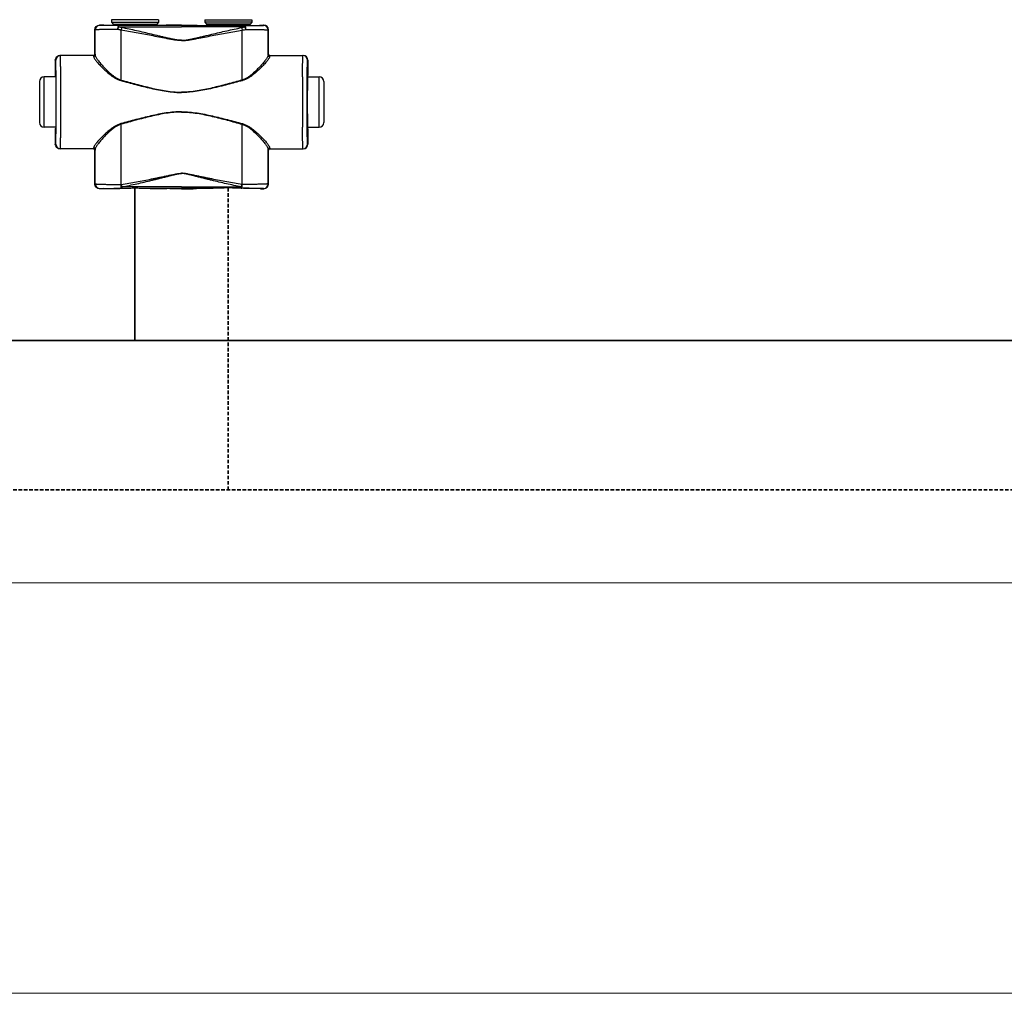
# Model space of a CAD drawing. Header units: millimetres. Extents: x 17747 to 112039, y -74980 to 446921.
# Tile 91 of 256: x 52806 to 53334, y -74980 to -74458. Entities that reach past the tile are written whole.
import ezdxf

# ---------------------------------------------------------------- set-up
doc = ezdxf.new("R2010")
doc.units = ezdxf.units.MM
doc.linetypes.add('phl_thick', pattern=[0])
doc.linetypes.add('VERDECKT', pattern=[9.525, 6.35, -3.175])
for name, color, linetype, lineweight in [('UT_SCHÉMA_PŘÍVOD', 10, 'Continuous', 35), ('UT_SCHÉMA_ZPÁTEČKA', 172, 'VERDECKT', 35), ('VZT_50 POPIS - OBECNE', 7, 'Continuous', 5)]:
    doc.layers.add(name, color=color, linetype=linetype, lineweight=lineweight)

msp = doc.modelspace()

# ---------------------------------------------------------------- linework, layer by layer
at = {"color": 0, "linetype": 'Continuous'}
for p, q in [((52880.55, -74458.31), (52855.35, -74458.31)), ((52855.35, -74458.31), (52855.35, -74459.71)), ((52880.55, -74458.31), (52880.55, -74459.71)), ((52905.35, -74458.31), (52930.55, -74458.31)), ((52905.35, -74458.31), (52905.35, -74459.71)), ((52930.55, -74458.31), (52930.55, -74459.71)), ((52846.57, -74463.83), (52846.45, -74463.71)), ((52846.45, -74476.71), (52846.45, -74463.71)), ((52849.07, -74461.33), (52848.95, -74461.21)), ((52850.6, -74461.21), (52848.95, -74461.21)), ((52850.95, -74461.31), (52850.6, -74461.21)), ((52855.35, -74459.71), (52856.3, -74460.66)), ((52855.35, -74459.71), (52880.55, -74459.71)), ((52856.3, -74460.66), (52879.6, -74460.66)), ((52856.45, -74461.02), (52879.45, -74461.02)), ((52856.45, -74461.02), (52856.45, -74461.38)), ((52864.1, -74461.4), (52859.25, -74461.4)), ((52859.25, -74462.1), (52859.25, -74461.4)), ((52859.25, -74462.1), (52892.95, -74462.1)), ((52892.95, -74461.4), (52871.8, -74461.4)), ((52879.45, -74461.02), (52879.45, -74461.38)), ((52880.55, -74459.71), (52879.6, -74460.66)), ((52886.7, -74461.21), (52884.95, -74461.31)), ((52892.95, -74461.21), (52886.7, -74461.21)), ((52892.95, -74461.21), (52899.2, -74461.21)), ((52892.95, -74461.4), (52914.1, -74461.4)), ((52926.65, -74462.1), (52892.95, -74462.1)), ((52899.2, -74461.21), (52900.95, -74461.31)), ((52930.55, -74459.71), (52905.35, -74459.71)), ((52905.35, -74459.71), (52906.3, -74460.66)), ((52929.6, -74460.66), (52906.3, -74460.66)), ((52929.45, -74461.02), (52906.45, -74461.02)), ((52906.45, -74461.02), (52906.45, -74461.38)), ((52921.8, -74461.4), (52926.65, -74461.4)), ((52926.65, -74462.1), (52926.65, -74461.4)), ((52929.45, -74461.02), (52929.45, -74461.38)), ((52930.55, -74459.71), (52929.6, -74460.66)), ((52934.95, -74461.31), (52935.3, -74461.21)), ((52935.3, -74461.21), (52936.95, -74461.21)), ((52936.83, -74461.33), (52936.95, -74461.21)), ((52939.33, -74463.83), (52939.45, -74463.71)), ((52939.45, -74476.71), (52939.45, -74463.71)), ((52825.46, -74480.01), (52825.25, -74480.01)), ((52825.25, -74480.01), (52825.25, -74488.16)), ((52845.75, -74477.51), (52827.75, -74477.51)), ((52846.45, -74476.71), (52846.55, -74476.71)), ((52939.45, -74476.71), (52939.35, -74476.71)), ((52940.15, -74477.51), (52958.15, -74477.51)), ((52960.44, -74480.01), (52960.65, -74480.01)), ((52960.65, -74480.01), (52960.65, -74488.16)), ((52825.5, -74489.01), (52819.25, -74489.01)), ((52819.25, -74516.01), (52819.25, -74489.01)), ((52825.25, -74488.16), (52825.46, -74488.51)), ((52825.64, -74488.52), (52825.64, -74488.51)), ((52960.26, -74488.52), (52960.26, -74488.51)), ((52960.4, -74489.01), (52966.65, -74489.01)), ((52960.65, -74488.16), (52960.44, -74488.51)), ((52966.65, -74516.01), (52966.65, -74489.01)), ((52816.75, -74491.51), (52816.75, -74513.51)), ((52969.15, -74491.51), (52969.15, -74513.51)), ((52825.5, -74516.01), (52819.25, -74516.01)), ((52825.46, -74516.51), (52825.25, -74516.86)), ((52825.25, -74516.86), (52825.25, -74525.01)), ((52825.64, -74516.51), (52825.64, -74516.5)), ((52960.26, -74516.51), (52960.26, -74516.5)), ((52960.4, -74516.01), (52966.65, -74516.01)), ((52960.44, -74516.51), (52960.65, -74516.86)), ((52960.65, -74516.86), (52960.65, -74525.01)), ((52825.25, -74525.01), (52825.46, -74525.01)), ((52845.75, -74527.51), (52827.75, -74527.51)), ((52940.15, -74527.51), (52958.15, -74527.51)), ((52960.65, -74525.01), (52960.44, -74525.01)), ((52846.55, -74528.31), (52846.45, -74528.31)), ((52846.45, -74546.41), (52846.45, -74528.31)), ((52939.35, -74528.31), (52939.45, -74528.31)), ((52939.45, -74546.41), (52939.45, -74528.31)), ((52846.45, -74546.41), (52846.57, -74546.29)), ((52848.95, -74548.91), (52849.07, -74548.79)), ((52850.6, -74548.91), (52848.95, -74548.91)), ((52850.95, -74548.81), (52850.6, -74548.91)), ((52860.49, -74546.66), (52860.67, -74546.66)), ((52860.82, -74548.72), (52860.99, -74548.72)), ((52892.95, -74547.97), (52860.99, -74547.97)), ((52860.99, -74548.72), (52860.99, -74547.97)), ((52860.99, -74548.72), (52862.25, -74548.72)), ((52873.65, -74548.72), (52892.95, -74548.72)), ((52886.7, -74548.91), (52884.95, -74548.81)), ((52892.95, -74548.91), (52886.7, -74548.91)), ((52892.95, -74547.97), (52924.91, -74547.97)), ((52912.25, -74548.72), (52892.95, -74548.72)), ((52892.95, -74548.91), (52899.2, -74548.91)), ((52899.2, -74548.91), (52900.95, -74548.81)), ((52924.91, -74548.72), (52923.65, -74548.72)), ((52924.91, -74548.72), (52924.91, -74547.97)), ((52925.08, -74548.72), (52924.91, -74548.72)), ((52925.41, -74546.66), (52925.23, -74546.66)), ((52934.95, -74548.81), (52935.3, -74548.91)), ((52935.3, -74548.91), (52936.95, -74548.91)), ((52936.95, -74548.91), (52936.83, -74548.79)), ((52939.45, -74546.41), (52939.33, -74546.29))]:
    msp.add_line(p, q, dxfattribs=at)
for centre, radius, start, end in [((52849.07, -74463.83), 2.5, 90.0025, 179.9975), ((52855.95, -74461.02), 0.5, 0, 45), ((52879.95, -74461.02), 0.5, 135, 180), ((52905.95, -74461.02), 0.5, 0, 45), ((52929.95, -74461.02), 0.5, 135, 180), ((52936.83, -74463.83), 2.5, 0.0025, 89.9975), ((52827.96, -74480.01), 2.5, 90.0022, 180.0011), ((52845.75, -74476.71), 0.8, 270.0036, 359.9972), ((52940.15, -74476.71), 0.8, 180.0028, 269.9964), ((52957.94, -74480.01), 2.5, 359.9989, 89.9978), ((52819.25, -74491.51), 2.5, 90, 180), ((50385.79, -74502.51), 2442.41, 359.68325, 0.31675), ((55400.11, -74502.51), 2442.41, 179.68325, 180.31675), ((52966.65, -74491.51), 2.5, 0, 90), ((52819.25, -74513.51), 2.5, 180, 270), ((52966.65, -74513.51), 2.5, 270, 0), ((52827.96, -74525.01), 2.5, 179.9989, 269.9978), ((52845.75, -74528.31), 0.8, 0.0028, 89.9964), ((52940.15, -74528.31), 0.8, 90.0036, 179.9972), ((52957.94, -74525.01), 2.5, 270.0022, 0.0011), ((52849.07, -74546.29), 2.5, 180.0025, 269.9975), ((52936.83, -74546.29), 2.5, 270.0025, 359.9975)]:
    msp.add_arc(centre, radius, start, end, dxfattribs=at)
at = {"color": 0, "linetype": 'Continuous', "extrusion": (0, 0, -1)}
for centre, major_axis, ratio, start_param, end_param in [((52848.95, -74463.71), (-1.77, 1.77), 0.999973, -0.785384, 0.785384), ((52867.95, -74461.31), (-17, 0), 0.005236, 4.941076, 6.283185), ((52867.95, -74461.31), (-17, 0), 0.005236, 3.141593, 4.483702), ((52827.75, -74480.01), (-2.5, 0), 0.999945, 0, 1.570796), ((52845.65, -74476.71), (-0.8, 0), 0.999986, -3.141593, -1.659157), ((52825.46, -74502.51), (0, 14), 0.010472, 0, 3.141593), ((52827.75, -74525.01), (-2.5, 0), 0.999945, -1.570796, 0), ((52845.65, -74528.31), (0.8, 0), 0.999986, -1.395381, 0), ((52848.95, -74546.41), (1.77, 1.77), 0.999973, -3.926977, -2.356208), ((52867.95, -74548.81), (-17, 0), 0.005236, 0, 1.229157), ((52867.95, -74548.81), (-17, 0), 0.005236, 1.912436, 3.141593)]:
    msp.add_ellipse(centre, major_axis=major_axis, ratio=ratio, start_param=start_param, end_param=end_param, dxfattribs=at)
at = {"color": 0, "linetype": 'Continuous'}
for centre, major_axis, ratio, start_param, end_param in [((52917.95, -74461.31), (17, 0), 0.005236, 3.141593, 4.483702), ((52917.95, -74461.31), (17, 0), 0.005236, 4.941076, 6.283185), ((52936.95, -74463.71), (1.77, 1.77), 0.999973, -0.785384, 0.785384), ((52940.25, -74476.71), (0.8, 0), 0.999986, -3.141593, -1.659157), ((52958.15, -74480.01), (2.5, 0), 0.999945, 0, 1.570796), ((52960.44, -74502.51), (0, 14), 0.010472, 0, 3.141593), ((52940.25, -74528.31), (-0.8, 0), 0.999986, -1.395381, 0), ((52958.15, -74525.01), (2.5, 0), 0.999945, -1.570796, 0), ((52917.95, -74548.81), (17, 0), 0.005236, 1.912436, 3.141593), ((52917.95, -74548.81), (17, 0), 0.005236, 0, 1.229157), ((52936.95, -74546.41), (-1.77, 1.77), 0.999973, -3.926977, -2.356208)]:
    msp.add_ellipse(centre, major_axis=major_axis, ratio=ratio, start_param=start_param, end_param=end_param, dxfattribs=at)
for points, knots in [([(52858.63, -74463.52), (52857.8, -74463.52), (52856.19, -74463.53), (52854.23, -74463.55), (52852.76, -74463.58), (52851.76, -74463.59), (52850.83, -74463.61), (52849.98, -74463.63), (52849.21, -74463.65), (52848.54, -74463.67), (52847.96, -74463.7), (52847.54, -74463.72), (52847.26, -74463.74), (52847.08, -74463.75), (52846.93, -74463.76), (52846.81, -74463.78), (52846.71, -74463.79), (52846.64, -74463.8), (52846.6, -74463.81), (52846.57, -74463.83), (52846.57, -74463.83)], [0, 0, 0, 0, 0.207034, 0.39928, 0.488214, 0.57154, 0.648707, 0.71921, 0.782588, 0.838437, 0.886403, 0.926186, 0.942933, 0.957549, 0.970012, 0.98031, 0.988432, 0.994377, 0.998178, 1, 1, 1, 1]), ([(52846.58, -74477.25), (52846.58, -74476.12), (52846.58, -74471.65), (52846.58, -74467.18), (52846.57, -74463.83)], [0, 0, 0, 0, 0.250733, 1, 1, 1, 1]), ([(52859.25, -74461.4), (52858.54, -74461.4), (52857.19, -74461.4), (52855.53, -74461.39), (52854.29, -74461.39), (52853.44, -74461.39), (52852.66, -74461.38), (52851.94, -74461.38), (52851.3, -74461.37), (52850.73, -74461.37), (52850.24, -74461.36), (52849.89, -74461.36), (52849.65, -74461.35), (52849.5, -74461.35), (52849.38, -74461.35), (52849.27, -74461.34), (52849.2, -74461.34), (52849.15, -74461.34), (52849.13, -74461.34), (52849.1, -74461.34), (52849.09, -74461.34), (52849.08, -74461.33), (52849.07, -74461.33), (52849.07, -74461.33)], [0, 0, 0, 0, 0.207653, 0.400343, 0.489423, 0.572844, 0.650059, 0.720565, 0.783909, 0.839692, 0.887568, 0.927242, 0.943927, 0.958477, 0.970869, 0.981088, 0.989117, 0.992306, 0.994945, 0.997032, 0.998568, 0.999554, 1, 1, 1, 1]), ([(52859.25, -74461.4), (52859.16, -74461.4), (52859.06, -74461.51), (52858.98, -74461.65), (52858.91, -74461.8), (52858.84, -74462.02), (52858.76, -74462.34), (52858.7, -74462.7), (52858.66, -74463.1), (52858.64, -74463.38), (52858.63, -74463.52)], [0, 0, 0, 0, 0.117156, 0.161001, 0.211236, 0.330442, 0.472834, 0.634922, 0.812344, 1, 1, 1, 1]), ([(52859.25, -74462.1), (52859.12, -74462.3), (52858.9, -74462.77), (52858.72, -74463.26), (52858.63, -74463.52)], [0, 0, 0, 0, 0.464895, 1, 1, 1, 1]), ([(52860.5, -74463.88), (52860.34, -74463.86), (52859.71, -74463.76), (52859.09, -74463.63), (52858.63, -74463.52)], [0, 0, 0, 0, 0.252579, 1, 1, 1, 1]), ([(52860.82, -74462.54), (52860.69, -74462.52), (52860.15, -74462.4), (52859.63, -74462.23), (52859.25, -74462.1)], [0, 0, 0, 0, 0.253704, 1, 1, 1, 1]), ([(52860.82, -74462.54), (52860.76, -74462.75), (52860.64, -74463.19), (52860.54, -74463.64), (52860.5, -74463.88)], [0, 0, 0, 0, 0.464569, 1, 1, 1, 1]), ([(52892.95, -74469.52), (52892.95, -74469.52), (52892.26, -74469.52), (52890.88, -74469.44), (52888.83, -74469.16), (52886.79, -74468.81), (52884.08, -74468.3), (52880.71, -74467.64), (52876.66, -74466.84), (52872.62, -74466.06), (52868.58, -74465.3), (52864.54, -74464.57), (52861.84, -74464.11), (52860.5, -74463.88)], [0.5000015, 0.5000015, 0.5000015, 0.5000015, 0.500002, 0.5313979, 0.5627848, 0.5941575, 0.6255147, 0.6881766, 0.7507583, 0.8132458, 0.8756245, 0.9378805, 1, 1, 1, 1]), ([(52860.51, -74490.65), (52860.51, -74488.42), (52860.51, -74479.49), (52860.5, -74470.57), (52860.5, -74463.88)], [0, 0, 0, 0, 0.250952, 1, 1, 1, 1]), ([(52892.95, -74469.34), (52892.95, -74469.34), (52892.61, -74469.34), (52891.92, -74469.31), (52890.54, -74469.18), (52888.84, -74468.9), (52886.82, -74468.48), (52884.81, -74468.02), (52882.8, -74467.55), (52880.13, -74466.91), (52876.79, -74466.11), (52872.8, -74465.16), (52868.8, -74464.25), (52864.81, -74463.37), (52862.15, -74462.81), (52860.82, -74462.54)], [0.499995, 0.499995, 0.499995, 0.499995, 0.4999958, 0.5157333, 0.5314718, 0.5629204, 0.5943483, 0.6257534, 0.6571339, 0.6884877, 0.7511054, 0.813586, 0.8759088, 0.9380534, 1, 1, 1, 1]), ([(52871.8, -74461.4), (52871.17, -74461.4), (52869.88, -74461.43), (52867.95, -74461.45), (52866.02, -74461.43), (52864.73, -74461.4), (52864.1, -74461.4)], [0, 0, 0, 0, 0.248355, 0.5, 0.751645, 1, 1, 1, 1]), ([(52892.95, -74469.34), (52892.95, -74469.34), (52893.3, -74469.34), (52893.98, -74469.31), (52895.36, -74469.18), (52897.06, -74468.9), (52899.08, -74468.48), (52901.09, -74468.02), (52903.1, -74467.55), (52905.77, -74466.91), (52909.11, -74466.11), (52913.1, -74465.16), (52917.1, -74464.25), (52921.09, -74463.37), (52923.75, -74462.81), (52925.08, -74462.54)], [0.499995, 0.499995, 0.499995, 0.499995, 0.4999958, 0.5157333, 0.5314718, 0.5629204, 0.5943483, 0.6257534, 0.6571339, 0.6884877, 0.7511054, 0.813586, 0.8759088, 0.9380534, 1, 1, 1, 1]), ([(52892.95, -74469.52), (52892.95, -74469.52), (52893.64, -74469.52), (52895.02, -74469.44), (52897.07, -74469.16), (52899.11, -74468.81), (52901.82, -74468.3), (52905.19, -74467.64), (52909.24, -74466.84), (52913.28, -74466.06), (52917.33, -74465.3), (52921.36, -74464.57), (52924.06, -74464.11), (52925.4, -74463.88)], [0.5000015, 0.5000015, 0.5000015, 0.5000015, 0.500002, 0.5313979, 0.5627848, 0.5941575, 0.6255147, 0.6881766, 0.7507583, 0.8132458, 0.8756245, 0.9378805, 1, 1, 1, 1]), ([(52914.1, -74461.4), (52914.73, -74461.4), (52916.02, -74461.43), (52917.95, -74461.45), (52919.88, -74461.43), (52921.17, -74461.4), (52921.8, -74461.4)], [0, 0, 0, 0, 0.248355, 0.5, 0.751645, 1, 1, 1, 1]), ([(52925.08, -74462.54), (52925.21, -74462.52), (52925.75, -74462.4), (52926.27, -74462.23), (52926.65, -74462.1)], [0, 0, 0, 0, 0.253704, 1, 1, 1, 1]), ([(52925.08, -74462.54), (52925.14, -74462.75), (52925.26, -74463.19), (52925.36, -74463.64), (52925.4, -74463.88)], [0, 0, 0, 0, 0.464569, 1, 1, 1, 1]), ([(52925.39, -74490.65), (52925.39, -74488.42), (52925.39, -74479.49), (52925.4, -74470.57), (52925.4, -74463.88)], [0, 0, 0, 0, 0.250952, 1, 1, 1, 1]), ([(52925.4, -74463.88), (52925.56, -74463.86), (52926.19, -74463.76), (52926.81, -74463.63), (52927.27, -74463.52)], [0, 0, 0, 0, 0.252579, 1, 1, 1, 1]), ([(52926.65, -74461.4), (52927.36, -74461.4), (52928.71, -74461.4), (52930.37, -74461.39), (52931.61, -74461.39), (52932.46, -74461.39), (52933.24, -74461.38), (52933.96, -74461.38), (52934.6, -74461.37), (52935.17, -74461.37), (52935.66, -74461.36), (52936.01, -74461.36), (52936.25, -74461.35), (52936.4, -74461.35), (52936.52, -74461.35), (52936.63, -74461.34), (52936.7, -74461.34), (52936.75, -74461.34), (52936.78, -74461.34), (52936.8, -74461.34), (52936.81, -74461.34), (52936.82, -74461.33), (52936.83, -74461.33), (52936.83, -74461.33)], [0, 0, 0, 0, 0.207653, 0.400343, 0.489423, 0.572844, 0.650059, 0.720565, 0.783909, 0.839692, 0.887568, 0.927242, 0.943927, 0.958477, 0.970869, 0.981088, 0.989117, 0.992306, 0.994945, 0.997032, 0.998568, 0.999554, 1, 1, 1, 1]), ([(52926.65, -74461.4), (52926.74, -74461.4), (52926.84, -74461.51), (52926.92, -74461.65), (52926.99, -74461.8), (52927.06, -74462.02), (52927.14, -74462.34), (52927.2, -74462.7), (52927.24, -74463.1), (52927.26, -74463.38), (52927.27, -74463.52)], [0, 0, 0, 0, 0.117156, 0.161001, 0.211236, 0.330442, 0.472834, 0.634922, 0.812344, 1, 1, 1, 1]), ([(52926.65, -74462.1), (52926.78, -74462.3), (52927.01, -74462.77), (52927.18, -74463.26), (52927.27, -74463.52)], [0, 0, 0, 0, 0.464895, 1, 1, 1, 1]), ([(52927.27, -74463.52), (52928.1, -74463.52), (52929.71, -74463.53), (52931.67, -74463.55), (52933.14, -74463.58), (52934.14, -74463.59), (52935.07, -74463.61), (52935.92, -74463.63), (52936.69, -74463.65), (52937.36, -74463.67), (52937.94, -74463.7), (52938.36, -74463.72), (52938.64, -74463.74), (52938.82, -74463.75), (52938.97, -74463.76), (52939.09, -74463.78), (52939.19, -74463.79), (52939.26, -74463.8), (52939.3, -74463.81), (52939.33, -74463.83), (52939.33, -74463.83)], [0, 0, 0, 0, 0.207034, 0.39928, 0.488214, 0.57154, 0.648707, 0.71921, 0.782588, 0.838437, 0.886403, 0.926186, 0.942933, 0.957549, 0.970012, 0.98031, 0.988432, 0.994377, 0.998178, 1, 1, 1, 1]), ([(52939.32, -74477.25), (52939.32, -74476.12), (52939.32, -74471.65), (52939.32, -74467.18), (52939.33, -74463.83)], [0, 0, 0, 0, 0.250733, 1, 1, 1, 1]), ([(52825.64, -74488.51), (52825.64, -74487.88), (52825.63, -74486.69), (52825.61, -74485.24), (52825.6, -74484.19), (52825.59, -74483.49), (52825.57, -74482.85), (52825.56, -74482.27), (52825.55, -74481.75), (52825.54, -74481.3), (52825.53, -74480.92), (52825.52, -74480.64), (52825.51, -74480.45), (52825.5, -74480.33), (52825.49, -74480.24), (52825.49, -74480.16), (52825.48, -74480.1), (52825.47, -74480.05), (52825.47, -74480.03), (52825.46, -74480.01), (52825.46, -74480.01)], [0, 0, 0, 0, 0.221931, 0.420259, 0.509783, 0.592499, 0.668149, 0.736495, 0.797321, 0.850436, 0.895675, 0.932895, 0.948462, 0.961984, 0.973451, 0.982856, 0.990196, 0.99547, 0.998697, 1, 1, 1, 1]), ([(52828.16, -74489.01), (52828.15, -74488.17), (52828.14, -74486.57), (52828.13, -74484.63), (52828.11, -74483.22), (52828.1, -74482.26), (52828.09, -74481.39), (52828.07, -74480.6), (52828.06, -74479.9), (52828.05, -74479.28), (52828.03, -74478.75), (52828.02, -74478.37), (52828.01, -74478.11), (52828, -74477.96), (52828, -74477.82), (52827.99, -74477.71), (52827.98, -74477.63), (52827.98, -74477.57), (52827.97, -74477.53), (52827.96, -74477.51), (52827.96, -74477.51), (52827.96, -74477.51)], [0, 0, 0, 0, 0.218984, 0.416191, 0.505653, 0.588551, 0.664564, 0.733396, 0.794781, 0.848478, 0.894279, 0.932006, 0.947796, 0.961515, 0.973152, 0.982695, 0.990138, 0.995479, 0.998726, 0.999584, 1, 1, 1, 1]), ([(52845.75, -74477.51), (52845.76, -74477.51), (52845.76, -74477.51), (52845.76, -74477.52), (52845.76, -74477.53), (52845.76, -74477.55), (52845.77, -74477.59), (52845.77, -74477.65), (52845.77, -74477.72), (52845.78, -74477.81), (52845.78, -74477.91), (52845.78, -74477.99), (52845.78, -74478.03)], [0, 0, 0, 0, 0.005122, 0.017304, 0.037118, 0.064661, 0.143035, 0.252499, 0.393016, 0.564526, 0.766907, 1, 1, 1, 1]), ([(52846.58, -74477.25), (52846.58, -74477.35), (52846.54, -74477.55), (52846.36, -74477.81), (52846.1, -74477.99), (52845.89, -74478.03), (52845.78, -74478.03)], [0, 0, 0, 0, 0.247572, 0.496581, 0.747591, 1, 1, 1, 1]), ([(52845.78, -74478.03), (52845.78, -74478.09), (52845.81, -74478.23), (52845.88, -74478.46), (52845.99, -74478.7), (52846.2, -74479.09), (52846.55, -74479.63), (52847.08, -74480.34), (52847.73, -74481.12), (52848.76, -74482.31), (52850.27, -74483.89), (52852.31, -74485.85), (52854.22, -74487.49), (52855.92, -74488.76), (52857.77, -74489.97), (52859.32, -74490.69), (52860.41, -74490.99)], [0, 0, 0, 0, 0.009694, 0.02127, 0.034861, 0.050494, 0.087694, 0.13227, 0.183417, 0.240322, 0.368483, 0.511765, 0.666448, 0.747227, 0.829948, 1, 1, 1, 1]), ([(52846.55, -74476.71), (52846.56, -74476.71), (52846.56, -74476.71), (52846.56, -74476.72), (52846.56, -74476.73), (52846.56, -74476.75), (52846.57, -74476.79), (52846.57, -74476.85), (52846.57, -74476.93), (52846.58, -74477.02), (52846.58, -74477.13), (52846.58, -74477.2), (52846.58, -74477.25)], [0, 0, 0, 0, 0.005057, 0.017214, 0.037015, 0.06455, 0.142921, 0.252392, 0.392925, 0.564459, 0.766871, 1, 1, 1, 1]), ([(52846.58, -74477.25), (52846.58, -74477.31), (52846.6, -74477.46), (52846.67, -74477.69), (52846.78, -74477.95), (52846.97, -74478.35), (52847.31, -74478.91), (52847.81, -74479.64), (52848.42, -74480.45), (52849.39, -74481.66), (52850.81, -74483.29), (52852.74, -74485.31), (52854.55, -74487), (52856.17, -74488.31), (52857.95, -74489.57), (52859.44, -74490.34), (52860.51, -74490.65)], [0, 0, 0, 0, 0.010286, 0.022433, 0.036551, 0.052653, 0.090607, 0.135698, 0.187142, 0.244158, 0.372094, 0.514728, 0.6685, 0.748767, 0.830965, 1, 1, 1, 1]), ([(52939.32, -74477.25), (52939.32, -74477.31), (52939.3, -74477.46), (52939.23, -74477.69), (52939.12, -74477.95), (52938.93, -74478.35), (52938.59, -74478.91), (52938.09, -74479.64), (52937.48, -74480.45), (52936.51, -74481.66), (52935.09, -74483.29), (52933.16, -74485.31), (52931.35, -74487), (52929.73, -74488.31), (52927.95, -74489.57), (52926.46, -74490.34), (52925.39, -74490.65)], [0, 0, 0, 0, 0.010286, 0.022433, 0.036551, 0.052653, 0.090607, 0.135698, 0.187142, 0.244158, 0.372094, 0.514728, 0.6685, 0.748767, 0.830965, 1, 1, 1, 1]), ([(52940.12, -74478.03), (52940.12, -74478.09), (52940.09, -74478.23), (52940.02, -74478.46), (52939.91, -74478.7), (52939.7, -74479.09), (52939.35, -74479.63), (52938.82, -74480.34), (52938.17, -74481.12), (52937.14, -74482.31), (52935.64, -74483.89), (52933.59, -74485.85), (52931.68, -74487.49), (52929.99, -74488.76), (52928.13, -74489.97), (52926.58, -74490.69), (52925.49, -74490.99)], [0, 0, 0, 0, 0.009694, 0.02127, 0.034861, 0.050494, 0.087694, 0.13227, 0.183417, 0.240322, 0.368483, 0.511765, 0.666448, 0.747227, 0.829948, 1, 1, 1, 1]), ([(52939.35, -74476.71), (52939.34, -74476.71), (52939.34, -74476.71), (52939.34, -74476.72), (52939.34, -74476.73), (52939.34, -74476.75), (52939.33, -74476.79), (52939.33, -74476.85), (52939.33, -74476.93), (52939.32, -74477.02), (52939.32, -74477.13), (52939.32, -74477.2), (52939.32, -74477.25)], [0, 0, 0, 0, 0.005057, 0.017214, 0.037015, 0.06455, 0.142921, 0.252392, 0.392925, 0.564459, 0.766871, 1, 1, 1, 1]), ([(52939.32, -74477.25), (52939.32, -74477.35), (52939.36, -74477.55), (52939.54, -74477.81), (52939.8, -74477.99), (52940.01, -74478.03), (52940.12, -74478.03)], [0, 0, 0, 0, 0.247572, 0.496581, 0.747591, 1, 1, 1, 1]), ([(52940.15, -74477.51), (52940.14, -74477.51), (52940.14, -74477.51), (52940.14, -74477.52), (52940.14, -74477.53), (52940.14, -74477.55), (52940.13, -74477.59), (52940.13, -74477.65), (52940.13, -74477.72), (52940.12, -74477.81), (52940.12, -74477.91), (52940.12, -74477.99), (52940.12, -74478.03)], [0, 0, 0, 0, 0.005122, 0.017304, 0.037118, 0.064661, 0.143035, 0.252499, 0.393016, 0.564526, 0.766907, 1, 1, 1, 1]), ([(52957.74, -74489.01), (52957.75, -74488.17), (52957.76, -74486.57), (52957.78, -74484.63), (52957.79, -74483.22), (52957.8, -74482.26), (52957.81, -74481.39), (52957.83, -74480.6), (52957.84, -74479.9), (52957.85, -74479.28), (52957.87, -74478.75), (52957.88, -74478.37), (52957.89, -74478.11), (52957.9, -74477.96), (52957.9, -74477.82), (52957.91, -74477.71), (52957.92, -74477.63), (52957.92, -74477.57), (52957.93, -74477.53), (52957.94, -74477.51), (52957.94, -74477.51), (52957.94, -74477.51)], [0, 0, 0, 0, 0.218984, 0.416191, 0.505653, 0.588551, 0.664564, 0.733396, 0.794781, 0.848478, 0.894279, 0.932006, 0.947796, 0.961515, 0.973152, 0.982695, 0.990138, 0.995479, 0.998726, 0.999584, 1, 1, 1, 1]), ([(52960.26, -74488.51), (52960.26, -74487.88), (52960.27, -74486.69), (52960.29, -74485.24), (52960.3, -74484.19), (52960.31, -74483.49), (52960.33, -74482.85), (52960.34, -74482.27), (52960.35, -74481.75), (52960.36, -74481.3), (52960.37, -74480.92), (52960.38, -74480.64), (52960.39, -74480.45), (52960.4, -74480.33), (52960.41, -74480.24), (52960.41, -74480.16), (52960.42, -74480.1), (52960.43, -74480.05), (52960.43, -74480.03), (52960.44, -74480.01), (52960.44, -74480.01)], [0, 0, 0, 0, 0.221931, 0.420259, 0.509783, 0.592499, 0.668149, 0.736495, 0.797321, 0.850436, 0.895675, 0.932895, 0.948462, 0.961984, 0.973451, 0.982856, 0.990196, 0.99547, 0.998697, 1, 1, 1, 1]), ([(52825.64, -74516.5), (52825.66, -74514.31), (52825.69, -74509.64), (52825.7, -74502.51), (52825.69, -74495.38), (52825.66, -74490.72), (52825.64, -74488.52)], [0, 0, 0, 0, 0.235226, 0.499987, 0.764754, 1, 1, 1, 1]), ([(52860.51, -74490.65), (52860.5, -74490.68), (52860.47, -74490.79), (52860.44, -74490.9), (52860.41, -74490.99)], [0, 0, 0, 0, 0.258378, 1, 1, 1, 1]), ([(52860.41, -74490.99), (52863.07, -74491.7), (52867.07, -74492.78), (52872.43, -74494.15), (52876.47, -74495.12), (52880.54, -74496), (52884.64, -74496.73), (52888.09, -74497.14), (52890.87, -74497.32), (52892.26, -74497.34), (52892.95, -74497.34), (52892.95, -74497.34)], [0, 0, 0, 0, 0.1245061, 0.1869228, 0.2494269, 0.3120016, 0.3746311, 0.4372993, 0.4686472, 0.4999998, 0.5, 0.5, 0.5, 0.5]), ([(52860.51, -74490.65), (52863.17, -74491.39), (52867.15, -74492.5), (52872.49, -74493.9), (52876.51, -74494.9), (52880.57, -74495.81), (52884.66, -74496.56), (52888.1, -74496.99), (52890.87, -74497.17), (52892.26, -74497.2), (52892.95, -74497.2), (52892.95, -74497.2)], [0, 0, 0, 0, 0.1244767, 0.1868883, 0.2493924, 0.3119715, 0.3746087, 0.437287, 0.4686409, 0.4999998, 0.5, 0.5, 0.5, 0.5]), ([(52925.39, -74490.65), (52922.74, -74491.39), (52918.75, -74492.5), (52913.41, -74493.9), (52909.39, -74494.9), (52905.33, -74495.81), (52901.24, -74496.56), (52897.8, -74496.99), (52895.03, -74497.17), (52893.64, -74497.2), (52892.95, -74497.2), (52892.95, -74497.2)], [0, 0, 0, 0, 0.1244767, 0.1868883, 0.2493924, 0.3119715, 0.3746087, 0.437287, 0.4686409, 0.4999998, 0.5, 0.5, 0.5, 0.5]), ([(52925.49, -74490.99), (52922.83, -74491.7), (52918.83, -74492.78), (52913.47, -74494.15), (52909.43, -74495.12), (52905.36, -74496), (52901.26, -74496.73), (52897.81, -74497.14), (52895.04, -74497.32), (52893.65, -74497.34), (52892.95, -74497.34), (52892.95, -74497.34)], [0, 0, 0, 0, 0.1245061, 0.1869228, 0.2494269, 0.3120016, 0.3746311, 0.4372993, 0.4686472, 0.4999998, 0.5, 0.5, 0.5, 0.5]), ([(52925.39, -74490.65), (52925.4, -74490.68), (52925.43, -74490.79), (52925.46, -74490.9), (52925.49, -74490.99)], [0, 0, 0, 0, 0.258378, 1, 1, 1, 1]), ([(52960.26, -74516.5), (52960.24, -74514.31), (52960.21, -74509.64), (52960.2, -74502.51), (52960.21, -74495.38), (52960.24, -74490.72), (52960.26, -74488.52)], [0, 0, 0, 0, 0.235226, 0.499987, 0.764754, 1, 1, 1, 1]), ([(52892.95, -74507.68), (52891.56, -74507.68), (52888.78, -74507.8), (52884.64, -74508.29), (52880.54, -74509.02), (52876.47, -74509.9), (52872.43, -74510.87), (52867.07, -74512.24), (52863.07, -74513.32), (52860.41, -74514.03)], [0.5, 0.5, 0.5, 0.5, 0.5626889, 0.6253582, 0.6879892, 0.7505657, 0.8130716, 0.8754902, 1, 1, 1, 1]), ([(52892.95, -74507.82), (52891.56, -74507.82), (52888.79, -74507.95), (52884.66, -74508.46), (52880.57, -74509.21), (52876.51, -74510.12), (52872.49, -74511.12), (52867.15, -74512.52), (52863.17, -74513.63), (52860.51, -74514.37)], [0.5, 0.5, 0.5, 0.5, 0.5627005, 0.6253799, 0.6880187, 0.7505997, 0.8131057, 0.8755193, 1, 1, 1, 1]), ([(52892.95, -74507.68), (52894.34, -74507.68), (52897.12, -74507.8), (52901.26, -74508.29), (52905.36, -74509.02), (52909.43, -74509.9), (52913.47, -74510.87), (52918.83, -74512.24), (52922.83, -74513.32), (52925.49, -74514.03)], [0.5, 0.5, 0.5, 0.5, 0.5626889, 0.6253582, 0.6879892, 0.7505657, 0.8130716, 0.8754902, 1, 1, 1, 1]), ([(52892.95, -74507.82), (52894.34, -74507.82), (52897.11, -74507.95), (52901.24, -74508.46), (52905.33, -74509.21), (52909.39, -74510.12), (52913.41, -74511.12), (52918.75, -74512.52), (52922.74, -74513.63), (52925.39, -74514.37)], [0.5, 0.5, 0.5, 0.5, 0.5627005, 0.6253799, 0.6880187, 0.7505997, 0.8131057, 0.8755193, 1, 1, 1, 1]), ([(52825.46, -74525.01), (52825.46, -74525.01), (52825.47, -74524.99), (52825.47, -74524.97), (52825.48, -74524.92), (52825.49, -74524.86), (52825.49, -74524.78), (52825.5, -74524.69), (52825.51, -74524.57), (52825.52, -74524.38), (52825.53, -74524.11), (52825.54, -74523.72), (52825.55, -74523.27), (52825.56, -74522.75), (52825.57, -74522.17), (52825.59, -74521.53), (52825.6, -74520.83), (52825.61, -74519.78), (52825.63, -74518.33), (52825.64, -74517.14), (52825.64, -74516.51)], [0, 0, 0, 0, 0.001303, 0.00453, 0.009804, 0.017144, 0.026549, 0.038016, 0.051538, 0.067105, 0.104325, 0.149564, 0.202679, 0.263505, 0.331851, 0.407501, 0.490217, 0.579741, 0.778069, 1, 1, 1, 1]), ([(52827.96, -74527.51), (52827.96, -74527.51), (52827.96, -74527.51), (52827.97, -74527.49), (52827.98, -74527.45), (52827.98, -74527.39), (52827.99, -74527.31), (52828, -74527.2), (52828, -74527.06), (52828.01, -74526.91), (52828.02, -74526.65), (52828.03, -74526.27), (52828.05, -74525.74), (52828.06, -74525.13), (52828.07, -74524.42), (52828.09, -74523.63), (52828.1, -74522.76), (52828.11, -74521.8), (52828.13, -74520.39), (52828.14, -74518.45), (52828.15, -74516.85), (52828.16, -74516.01)], [0, 0, 0, 0, 0.000416, 0.001274, 0.004521, 0.009862, 0.017305, 0.026849, 0.038485, 0.052204, 0.067994, 0.105721, 0.151522, 0.205219, 0.266604, 0.335437, 0.411449, 0.494347, 0.58381, 0.781016, 1, 1, 1, 1]), ([(52860.41, -74514.03), (52859.32, -74514.33), (52857.77, -74515.06), (52855.92, -74516.26), (52854.22, -74517.53), (52852.31, -74519.17), (52850.27, -74521.13), (52848.76, -74522.71), (52847.73, -74523.9), (52847.08, -74524.68), (52846.55, -74525.39), (52846.2, -74525.93), (52845.99, -74526.32), (52845.88, -74526.57), (52845.81, -74526.79), (52845.78, -74526.93), (52845.78, -74526.99)], [0, 0, 0, 0, 0.170052, 0.252774, 0.333553, 0.488235, 0.631517, 0.759678, 0.816583, 0.86773, 0.912306, 0.949506, 0.965139, 0.978731, 0.990306, 1, 1, 1, 1]), ([(52860.51, -74514.37), (52859.44, -74514.68), (52857.95, -74515.45), (52856.17, -74516.71), (52854.55, -74518.02), (52852.74, -74519.71), (52850.81, -74521.73), (52849.39, -74523.36), (52848.42, -74524.57), (52847.81, -74525.38), (52847.31, -74526.11), (52846.97, -74526.67), (52846.78, -74527.07), (52846.67, -74527.33), (52846.6, -74527.56), (52846.58, -74527.71), (52846.58, -74527.77)], [0, 0, 0, 0, 0.169036, 0.251233, 0.3315, 0.485272, 0.627906, 0.755842, 0.812858, 0.864302, 0.909393, 0.947347, 0.963449, 0.977567, 0.989714, 1, 1, 1, 1]), ([(52860.51, -74514.37), (52860.5, -74514.34), (52860.47, -74514.23), (52860.44, -74514.12), (52860.41, -74514.03)], [0, 0, 0, 0, 0.258378, 1, 1, 1, 1]), ([(52860.49, -74546.66), (52860.5, -74543.99), (52860.5, -74533.22), (52860.51, -74522.46), (52860.51, -74514.37)], [0, 0, 0, 0, 0.248459, 1, 1, 1, 1]), ([(52925.39, -74514.37), (52925.4, -74514.34), (52925.43, -74514.23), (52925.46, -74514.12), (52925.49, -74514.03)], [0, 0, 0, 0, 0.258378, 1, 1, 1, 1]), ([(52925.39, -74514.37), (52926.46, -74514.68), (52927.95, -74515.45), (52929.73, -74516.71), (52931.35, -74518.02), (52933.16, -74519.71), (52935.09, -74521.73), (52936.51, -74523.36), (52937.48, -74524.57), (52938.09, -74525.38), (52938.59, -74526.11), (52938.93, -74526.67), (52939.12, -74527.07), (52939.23, -74527.33), (52939.3, -74527.56), (52939.32, -74527.71), (52939.32, -74527.77)], [0, 0, 0, 0, 0.169036, 0.251233, 0.3315, 0.485272, 0.627906, 0.755842, 0.812858, 0.864302, 0.909393, 0.947347, 0.963449, 0.977567, 0.989714, 1, 1, 1, 1]), ([(52925.41, -74546.66), (52925.41, -74543.99), (52925.4, -74533.22), (52925.39, -74522.46), (52925.39, -74514.37)], [0, 0, 0, 0, 0.248459, 1, 1, 1, 1]), ([(52925.49, -74514.03), (52926.58, -74514.33), (52928.13, -74515.06), (52929.99, -74516.26), (52931.68, -74517.53), (52933.59, -74519.17), (52935.64, -74521.13), (52937.14, -74522.71), (52938.17, -74523.9), (52938.82, -74524.68), (52939.35, -74525.39), (52939.7, -74525.93), (52939.91, -74526.32), (52940.02, -74526.57), (52940.09, -74526.79), (52940.12, -74526.93), (52940.12, -74526.99)], [0, 0, 0, 0, 0.170052, 0.252774, 0.333553, 0.488235, 0.631517, 0.759678, 0.816583, 0.86773, 0.912306, 0.949506, 0.965139, 0.978731, 0.990306, 1, 1, 1, 1]), ([(52957.94, -74527.51), (52957.94, -74527.51), (52957.94, -74527.51), (52957.93, -74527.49), (52957.92, -74527.45), (52957.92, -74527.39), (52957.91, -74527.31), (52957.9, -74527.2), (52957.9, -74527.06), (52957.89, -74526.91), (52957.88, -74526.65), (52957.87, -74526.27), (52957.85, -74525.74), (52957.84, -74525.13), (52957.83, -74524.42), (52957.81, -74523.63), (52957.8, -74522.76), (52957.79, -74521.8), (52957.78, -74520.39), (52957.76, -74518.45), (52957.75, -74516.85), (52957.74, -74516.01)], [0, 0, 0, 0, 0.000416, 0.001274, 0.004521, 0.009862, 0.017305, 0.026849, 0.038485, 0.052204, 0.067994, 0.105721, 0.151522, 0.205219, 0.266604, 0.335437, 0.411449, 0.494347, 0.58381, 0.781016, 1, 1, 1, 1]), ([(52960.44, -74525.01), (52960.44, -74525.01), (52960.43, -74524.99), (52960.43, -74524.97), (52960.42, -74524.92), (52960.41, -74524.86), (52960.41, -74524.78), (52960.4, -74524.69), (52960.39, -74524.57), (52960.38, -74524.38), (52960.37, -74524.11), (52960.36, -74523.72), (52960.35, -74523.27), (52960.34, -74522.75), (52960.33, -74522.17), (52960.31, -74521.53), (52960.3, -74520.83), (52960.29, -74519.78), (52960.27, -74518.33), (52960.26, -74517.14), (52960.26, -74516.51)], [0, 0, 0, 0, 0.001303, 0.00453, 0.009804, 0.017144, 0.026549, 0.038016, 0.051538, 0.067105, 0.104325, 0.149564, 0.202679, 0.263505, 0.331851, 0.407501, 0.490217, 0.579741, 0.778069, 1, 1, 1, 1]), ([(52845.78, -74526.99), (52845.78, -74527.03), (52845.78, -74527.11), (52845.78, -74527.21), (52845.77, -74527.3), (52845.77, -74527.37), (52845.77, -74527.43), (52845.76, -74527.47), (52845.76, -74527.49), (52845.76, -74527.5), (52845.76, -74527.51), (52845.76, -74527.51), (52845.75, -74527.51)], [0, 0, 0, 0, 0.233093, 0.435474, 0.606984, 0.747501, 0.856965, 0.935339, 0.962882, 0.982696, 0.994878, 1, 1, 1, 1]), ([(52846.58, -74527.77), (52846.58, -74527.67), (52846.54, -74527.47), (52846.36, -74527.21), (52846.1, -74527.03), (52845.89, -74526.99), (52845.78, -74526.99)], [0, 0, 0, 0, 0.247572, 0.496581, 0.747591, 1, 1, 1, 1]), ([(52846.58, -74527.77), (52846.58, -74527.82), (52846.58, -74527.89), (52846.58, -74528), (52846.57, -74528.1), (52846.57, -74528.17), (52846.57, -74528.23), (52846.56, -74528.27), (52846.56, -74528.29), (52846.56, -74528.3), (52846.56, -74528.31), (52846.56, -74528.31), (52846.55, -74528.31)], [0, 0, 0, 0, 0.23313, 0.435541, 0.607074, 0.747608, 0.857079, 0.93545, 0.962985, 0.982786, 0.994943, 1, 1, 1, 1]), ([(52846.57, -74546.29), (52846.57, -74544.76), (52846.58, -74538.58), (52846.58, -74532.41), (52846.58, -74527.77)], [0, 0, 0, 0, 0.248801, 1, 1, 1, 1]), ([(52939.32, -74527.77), (52939.32, -74527.67), (52939.36, -74527.47), (52939.54, -74527.21), (52939.8, -74527.03), (52940.01, -74526.99), (52940.12, -74526.99)], [0, 0, 0, 0, 0.247572, 0.496581, 0.747591, 1, 1, 1, 1]), ([(52939.33, -74546.29), (52939.33, -74544.76), (52939.33, -74538.58), (52939.32, -74532.41), (52939.32, -74527.77)], [0, 0, 0, 0, 0.248801, 1, 1, 1, 1]), ([(52939.32, -74527.77), (52939.32, -74527.82), (52939.32, -74527.89), (52939.32, -74528), (52939.33, -74528.1), (52939.33, -74528.17), (52939.33, -74528.23), (52939.34, -74528.27), (52939.34, -74528.29), (52939.34, -74528.3), (52939.34, -74528.31), (52939.34, -74528.31), (52939.35, -74528.31)], [0, 0, 0, 0, 0.23313, 0.435541, 0.607074, 0.747608, 0.857079, 0.93545, 0.962985, 0.982786, 0.994943, 1, 1, 1, 1]), ([(52940.12, -74526.99), (52940.12, -74527.03), (52940.12, -74527.11), (52940.12, -74527.21), (52940.13, -74527.3), (52940.13, -74527.37), (52940.13, -74527.43), (52940.14, -74527.47), (52940.14, -74527.49), (52940.14, -74527.5), (52940.14, -74527.51), (52940.14, -74527.51), (52940.15, -74527.51)], [0, 0, 0, 0, 0.233093, 0.435474, 0.606984, 0.747501, 0.856965, 0.935339, 0.962882, 0.982696, 0.994878, 1, 1, 1, 1]), ([(52860.67, -74546.66), (52862.01, -74546.44), (52864.7, -74545.98), (52868.72, -74545.26), (52872.75, -74544.5), (52876.1, -74543.84), (52878.79, -74543.3), (52880.8, -74542.89), (52882.82, -74542.48), (52884.84, -74542.06), (52886.85, -74541.65), (52888.53, -74541.31), (52889.88, -74541.04), (52891.24, -74540.8), (52892.26, -74540.66), (52892.95, -74540.66)], [0, 0, 0, 0, 0.0621172, 0.1243716, 0.1867502, 0.2492392, 0.2805207, 0.3118245, 0.3431487, 0.3744915, 0.4058513, 0.4372266, 0.4529199, 0.4686172, 0.5, 0.5, 0.5, 0.5]), ([(52860.99, -74547.97), (52862.32, -74547.71), (52864.98, -74547.15), (52868.96, -74546.28), (52872.94, -74545.37), (52876.26, -74544.57), (52878.91, -74543.93), (52880.91, -74543.43), (52882.9, -74542.94), (52884.9, -74542.44), (52886.89, -74541.93), (52888.56, -74541.52), (52889.9, -74541.2), (52891.24, -74540.91), (52892.26, -74540.73), (52892.95, -74540.73)], [0, 0, 0, 0, 0.0619437, 0.1240868, 0.1864104, 0.2488944, 0.2801902, 0.3115184, 0.3428764, 0.3742614, 0.4056711, 0.4371032, 0.4528275, 0.4685577, 0.5, 0.5, 0.5, 0.5]), ([(52925.23, -74546.66), (52923.89, -74546.44), (52921.2, -74545.98), (52917.18, -74545.26), (52913.15, -74544.5), (52909.8, -74543.84), (52907.11, -74543.3), (52905.1, -74542.89), (52903.08, -74542.48), (52901.07, -74542.06), (52899.05, -74541.65), (52897.37, -74541.31), (52896.02, -74541.04), (52894.67, -74540.8), (52893.64, -74540.66), (52892.95, -74540.66)], [0, 0, 0, 0, 0.0621172, 0.1243716, 0.1867502, 0.2492392, 0.2805207, 0.3118245, 0.3431487, 0.3744915, 0.4058513, 0.4372266, 0.4529199, 0.4686172, 0.5, 0.5, 0.5, 0.5]), ([(52924.91, -74547.97), (52923.58, -74547.71), (52920.92, -74547.15), (52916.94, -74546.28), (52912.96, -74545.37), (52909.64, -74544.57), (52906.99, -74543.93), (52904.99, -74543.43), (52903, -74542.94), (52901, -74542.44), (52899.01, -74541.93), (52897.34, -74541.52), (52896, -74541.2), (52894.66, -74540.91), (52893.64, -74540.73), (52892.95, -74540.73)], [0, 0, 0, 0, 0.0619437, 0.1240868, 0.1864104, 0.2488944, 0.2801902, 0.3115184, 0.3428764, 0.3742614, 0.4056711, 0.4371032, 0.4528275, 0.4685577, 0.5, 0.5, 0.5, 0.5]), ([(52846.57, -74546.29), (52846.57, -74546.3), (52846.6, -74546.32), (52846.65, -74546.33), (52846.73, -74546.35), (52846.85, -74546.36), (52846.99, -74546.38), (52847.17, -74546.4), (52847.38, -74546.41), (52847.71, -74546.44), (52848.21, -74546.46), (52848.89, -74546.49), (52849.68, -74546.52), (52850.57, -74546.55), (52851.56, -74546.57), (52852.65, -74546.59), (52853.81, -74546.61), (52855.49, -74546.63), (52857.73, -74546.65), (52859.55, -74546.66), (52860.49, -74546.66)], [0, 0, 0, 0, 0.001901, 0.0058, 0.011886, 0.020197, 0.030732, 0.043479, 0.058422, 0.075536, 0.116153, 0.165047, 0.22186, 0.286169, 0.35749, 0.43527, 0.518903, 0.607727, 0.798032, 1, 1, 1, 1]), ([(52849.07, -74548.79), (52849.07, -74548.79), (52849.08, -74548.79), (52849.09, -74548.79), (52849.1, -74548.79), (52849.13, -74548.79), (52849.16, -74548.78), (52849.22, -74548.78), (52849.3, -74548.78), (52849.42, -74548.78), (52849.57, -74548.77), (52849.75, -74548.77), (52849.95, -74548.77), (52850.17, -74548.76), (52850.52, -74548.76), (52851.02, -74548.76), (52851.68, -74548.75), (52852.44, -74548.75), (52853.27, -74548.74), (52854.19, -74548.74), (52855.17, -74548.73), (52856.59, -74548.73), (52858.48, -74548.72), (52860.02, -74548.72), (52860.82, -74548.72)], [0, 0, 0, 0, 0.000442, 0.001439, 0.003, 0.005125, 0.007814, 0.011067, 0.019262, 0.029696, 0.04235, 0.057205, 0.074237, 0.093413, 0.114703, 0.163471, 0.220191, 0.284451, 0.355774, 0.433617, 0.517377, 0.606395, 0.797271, 1, 1, 1, 1]), ([(52860.82, -74548.72), (52860.79, -74548.72), (52860.76, -74548.69), (52860.73, -74548.63), (52860.7, -74548.56), (52860.68, -74548.48), (52860.64, -74548.34), (52860.58, -74548), (52860.52, -74547.43), (52860.5, -74546.93), (52860.49, -74546.66)], [0, 0, 0, 0, 0.03281, 0.058939, 0.09263, 0.134005, 0.182986, 0.302653, 0.616803, 1, 1, 1, 1]), ([(52860.99, -74548.72), (52860.97, -74548.72), (52860.94, -74548.69), (52860.91, -74548.63), (52860.88, -74548.56), (52860.85, -74548.48), (52860.82, -74548.34), (52860.76, -74548), (52860.7, -74547.43), (52860.68, -74546.93), (52860.67, -74546.66)], [0, 0, 0, 0, 0.032697, 0.058797, 0.092469, 0.133835, 0.182813, 0.302491, 0.616704, 1, 1, 1, 1]), ([(52860.99, -74547.97), (52860.93, -74547.77), (52860.81, -74547.34), (52860.72, -74546.9), (52860.67, -74546.66)], [0, 0, 0, 0, 0.463333, 1, 1, 1, 1]), ([(52862.25, -74548.72), (52862.72, -74548.72), (52863.65, -74548.69), (52865.07, -74548.6), (52866.5, -74548.53), (52867.95, -74548.51), (52869.4, -74548.53), (52870.83, -74548.6), (52872.25, -74548.69), (52873.18, -74548.72), (52873.65, -74548.72)], [0, 0, 0, 0, 0.12176, 0.246313, 0.372689, 0.5, 0.627311, 0.753687, 0.87824, 1, 1, 1, 1]), ([(52923.65, -74548.72), (52923.18, -74548.72), (52922.25, -74548.69), (52920.83, -74548.6), (52919.4, -74548.53), (52917.95, -74548.51), (52916.5, -74548.53), (52915.07, -74548.6), (52913.65, -74548.69), (52912.72, -74548.72), (52912.25, -74548.72)], [0, 0, 0, 0, 0.12176, 0.246313, 0.372689, 0.5, 0.627311, 0.753687, 0.87824, 1, 1, 1, 1]), ([(52924.91, -74548.72), (52924.93, -74548.72), (52924.96, -74548.69), (52924.99, -74548.63), (52925.02, -74548.56), (52925.05, -74548.48), (52925.08, -74548.34), (52925.14, -74548), (52925.2, -74547.43), (52925.22, -74546.93), (52925.23, -74546.66)], [0, 0, 0, 0, 0.032697, 0.058797, 0.092469, 0.133835, 0.182813, 0.302491, 0.616704, 1, 1, 1, 1]), ([(52924.91, -74547.97), (52924.97, -74547.77), (52925.09, -74547.34), (52925.18, -74546.9), (52925.23, -74546.66)], [0, 0, 0, 0, 0.463333, 1, 1, 1, 1]), ([(52925.08, -74548.72), (52925.11, -74548.72), (52925.14, -74548.69), (52925.17, -74548.63), (52925.2, -74548.56), (52925.22, -74548.48), (52925.26, -74548.34), (52925.32, -74548), (52925.38, -74547.43), (52925.4, -74546.93), (52925.41, -74546.66)], [0, 0, 0, 0, 0.03281, 0.058939, 0.09263, 0.134005, 0.182986, 0.302653, 0.616803, 1, 1, 1, 1]), ([(52936.83, -74548.79), (52936.83, -74548.79), (52936.83, -74548.79), (52936.81, -74548.79), (52936.8, -74548.79), (52936.77, -74548.79), (52936.74, -74548.78), (52936.68, -74548.78), (52936.6, -74548.78), (52936.48, -74548.78), (52936.33, -74548.77), (52936.15, -74548.77), (52935.95, -74548.77), (52935.73, -74548.76), (52935.38, -74548.76), (52934.88, -74548.76), (52934.22, -74548.75), (52933.46, -74548.75), (52932.63, -74548.74), (52931.72, -74548.74), (52930.73, -74548.73), (52929.31, -74548.73), (52927.42, -74548.72), (52925.88, -74548.72), (52925.08, -74548.72)], [0, 0, 0, 0, 0.000442, 0.001439, 0.003, 0.005125, 0.007814, 0.011067, 0.019262, 0.029696, 0.04235, 0.057205, 0.074237, 0.093413, 0.114703, 0.163471, 0.220191, 0.284451, 0.355774, 0.433617, 0.517377, 0.606395, 0.797271, 1, 1, 1, 1]), ([(52939.33, -74546.29), (52939.33, -74546.3), (52939.3, -74546.32), (52939.25, -74546.33), (52939.17, -74546.35), (52939.05, -74546.36), (52938.91, -74546.38), (52938.73, -74546.4), (52938.52, -74546.41), (52938.19, -74546.44), (52937.69, -74546.46), (52937.01, -74546.49), (52936.22, -74546.52), (52935.33, -74546.55), (52934.34, -74546.57), (52933.25, -74546.59), (52932.09, -74546.61), (52930.41, -74546.63), (52928.17, -74546.65), (52926.35, -74546.66), (52925.41, -74546.66)], [0, 0, 0, 0, 0.001901, 0.0058, 0.011886, 0.020197, 0.030732, 0.043479, 0.058422, 0.075536, 0.116153, 0.165047, 0.22186, 0.286169, 0.35749, 0.43527, 0.518903, 0.607727, 0.798032, 1, 1, 1, 1])]:
    msp.add_open_spline(points, degree=3, knots=knots, dxfattribs=at)
at = {"layer": 'UT_SCHÉMA_PŘÍVOD'}
for p, q in [((52867.95, -74548.51), (52867.95, -74630.31)), ((48967.95, -74630.31), (55092.95, -74630.31))]:
    msp.add_line(p, q, dxfattribs=at)
at = {"layer": 'UT_SCHÉMA_ZPÁTEČKA', "ltscale": 0.3}
for p, q in [((52917.95, -74548.51), (52917.95, -74710.31)), ((48887.95, -74710.31), (55642.95, -74710.31))]:
    msp.add_line(p, q, dxfattribs=at)
at = {"layer": 'VZT_50 POPIS - OBECNE', "linetype": 'phl_thick'}
for p, q in [((28093.07, -74760.31), (56167.95, -74760.31)), ((28093.07, -74980.31), (56167.95, -74980.31))]:
    msp.add_line(p, q, dxfattribs=at)

doc.saveas('drawing.dxf')
